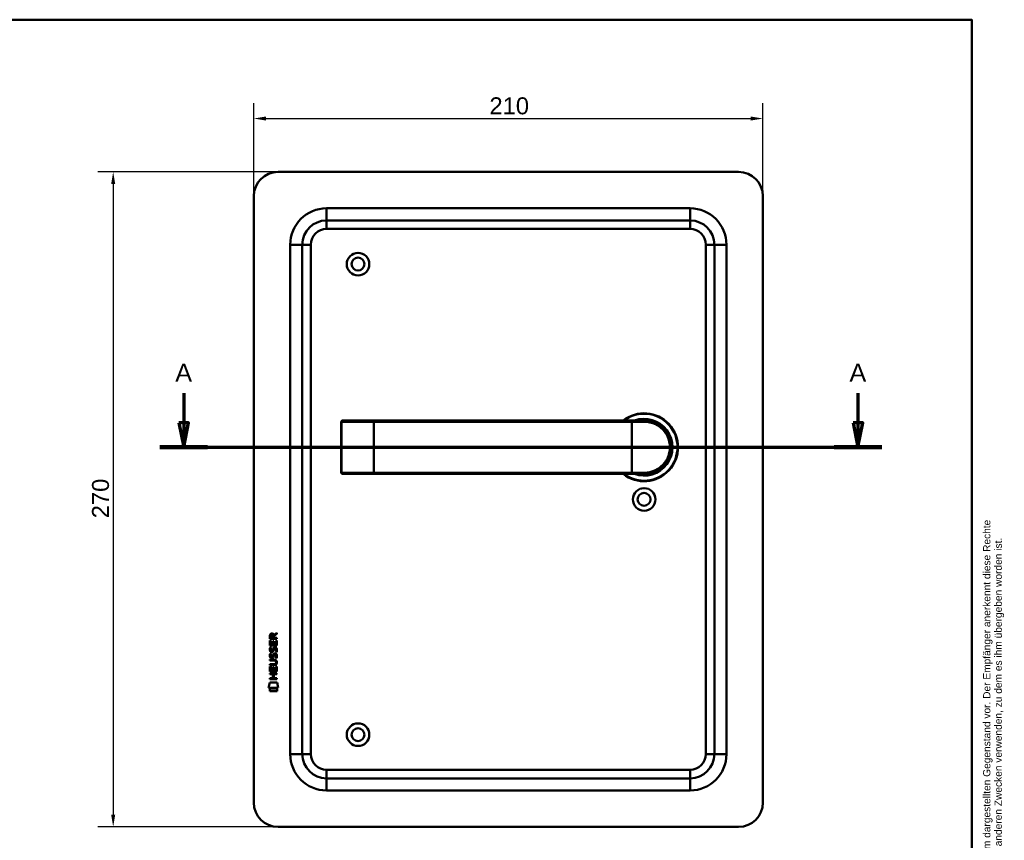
# Model space of a CAD drawing. Header units: millimetres. Extents: x 20 to 833, y 20 to 574.
# Tile 4 of 4: x 427 to 833, y 236 to 574. Entities that reach past the tile are written whole.
import ezdxf
from ezdxf.enums import TextEntityAlignment as Align

# ---------------------------------------------------------------- set-up
doc = ezdxf.new("R2010")
doc.units = ezdxf.units.MM
doc.header["$LTSCALE"] = 2
for name, color, linetype, lineweight in [('Bemaßungen(DIN)', 7, 'Continuous', 25), ('Schnittansichtslinien(DIN)', 7, 'Continuous', 70), ('Sichtbare Kanten(DIN)', 7, 'Continuous', 50), ('Sichtbare tangentiale Kanten(DIN)', 7, 'Continuous', 50), ('Skizziergeometrie(DIN)', 7, 'Continuous', 50), ('Skizzierlinie(DIN)', 7, 'Continuous', 25), ('Symbole(DIN)', 7, 'Continuous', 25)]:
    doc.layers.add(name, color=color, linetype=linetype, lineweight=lineweight)
doc.styles.add('Aktuell-DIN', font='arial.ttf')
doc.styles.add('Aktuell-DINGroßer Text', font='arial.ttf')
doc.styles.add('STANDARD-DIN~0', font='arial.ttf')
doc.styles.add('Textstil10', font='arial.ttf')
doc.styles.add('Textstil41', font='arial.ttf', dxfattribs={"width": 0.8})
doc.styles.add('Textstil83', font='arial.ttf', dxfattribs={"width": 0.8})
doc.dimstyles.new('CAD-LAN', dxfattribs={"dimscale": 2, "dimtxt": 3.5, "dimasz": 2.5, "dimexe": 3.175, "dimexo": 0, "dimgap": 0.8, "dimtad": 1, "dimrnd": 1e-08, "dimtxsty": 'STANDARD-DIN~0', "dimcen": 0.09, "dimdle": 10, "dimclrd": 250, "dimclre": 250, "dimclrt": 250, "dimadec": 0, "dimazin": 2, "dimtfac": 1, "dimtmove": 0, "dimatfit": 3, "dimfxl": 1, "dimtolj": 1, "dimtzin": 0, "dimlwd": 25, "dimlwe": 25, "dimarcsym": 0})

# ---------------------------------------------------------------- blocks, each defined once
blk = doc.blocks.new('Ränder Standardrahmen')
at = {"layer": 'Skizziergeometrie(DIN)', "flags": 128}
blk.add_lwpolyline([(10, 10), (10, 287), (410, 287), (410, 10), (10, 10)], dxfattribs=at)
blk = doc.blocks.new('Schriftfelder Heusser')
at = {"layer": 'Skizziergeometrie(DIN)'}
for p, q in [((101, 229.92), (101, 236.92)), ((101, 236.92), (291, 236.92)), ((111, 229.92), (111, 236.92)), ((123, 229.92), (123, 236.92)), ((232, 229.92), (232, 236.92)), ((256, 229.92), (256, 236.92)), ((291, 236.92), (291, 229.92)), ((101, 191.42), (101, 229.92)), ((101, 229.92), (291, 229.92)), ((111, 229.92), (111, 221.42)), ((123, 229.92), (123, 221.42)), ((232, 229.92), (232, 221.42)), ((256, 229.92), (256, 221.42)), ((291, 229.92), (291, 191.42)), ((101, 221.42), (291, 221.42)), ((150, 221.42), (150, 204.42)), ((198.85, 221.42), (198.85, 204.42)), ((216.35, 221.42), (216.35, 204.42)), ((238.35, 221.42), (238.35, 204.42)), ((278, 221.42), (278, 191.42)), ((278, 208.67), (291, 208.67)), ((101, 204.42), (291, 204.42)), ((142, 204.42), (142, 191.42)), ((236, 204.42), (236, 191.42)), ((278, 200.17), (291, 200.17)), ((291, 191.42), (101, 191.42))]:
    blk.add_line(p, q, dxfattribs=at)
at = {"layer": 'Skizzierlinie(DIN)'}
for p, q in [((113.5, 221.42), (113.5, 204.42)), ((118, 221.42), (118, 204.42)), ((162.35, 221.42), (162.35, 204.42)), ((166.85, 221.42), (166.85, 204.42)), ((113.5, 217.17), (150, 217.17)), ((162.35, 217.17), (278, 217.17)), ((113.5, 212.92), (150, 212.92)), ((162.35, 212.92), (278, 212.92)), ((113.5, 208.67), (150, 208.67)), ((162.35, 208.67), (278, 208.67))]:
    blk.add_line(p, q, dxfattribs=at)
for centre in [(115.75, 219.25), (164.6, 219.25), (115.75, 215.04), (164.6, 215.04), (115.75, 210.79), (164.6, 210.79), (115.75, 206.54), (164.6, 206.54)]:
    blk.add_circle(centre, 1.75, dxfattribs=at)
at = {"layer": 'Symbole(DIN)', "color": 7, "insert": (293.33, 191.7), "char_height": 1.5, "width": 182.3003, "attachment_point": 1, "rotation": 90, "line_spacing_factor": 0.944221, "style": 'Aktuell-DIN'}
blk.add_mtext('\\fArial|b0|i0;\\H1.5000;Die Schlossfabrik Heusser AG ist Eigentümerin dieses Dokumentes und behält sich alle Rechte an diesem und dem dargestellten Gegenstand vor. Der Empfänger anerkennt diese Rechte\\Pund wird das Dokument nicht ohne schriftliche Ermächtigung der Eigentümerin Dritten zugänglich machen oder zu anderen Zwecken verwenden, zu dem es ihm übergeben worden ist.\\P ', dxfattribs=at)
at = {"layer": 'Symbole(DIN)', "color": 179, "true_color": 0x262659, "style": 'Aktuell-DIN'}
for s, insert, char_height, attachment_point in [('Pos.', (106, 227), 2.489, 2), ('Menge', (117, 227), 2.489, 2), ('Benennung', (125.81, 225.38), 2.489, 4), ('B-Nummer', (234.74, 225.62), 2.489, 4), ('Material', (265.02, 225.62), 2.489, 5), ('\\fArial|b0|i0;a', (115.81, 219.53), 2, 5), ('\\fArial|b0|i0;e', (164.54, 219.53), 2, 5), ('\\fArial|b0|i0;Gezeichnet', (200.05, 219.23), 2, 4), ('\\fArial|b0|i0;b', (115.75, 215), 2, 5), ('\\fArial|b0|i0;f', (164.55, 215.06), 2, 5), ('\\fArial|b0|i0;Freigegeben', (199.92, 216), 2, 1), ('\\fArial|b0|i0;c', (115.75, 211.01), 2, 5), ('\\fArial|b0|i0;g', (164.63, 211.05), 2, 5), ('\\fArial|b0|i0;Projekt', (200, 211.98), 2, 1), ('\\fArial|b0|i0;d', (115.76, 206.55), 2, 5), ('\\fArial|b0|i0;h', (164.55, 206.57), 2, 5), ('\\fArial|b0|i0;CAD-Nr.', (200, 207.5), 2, 1), ('\\fArial|b0|i0;\\H2.0000;Massstab', (284.39, 206.37), 2, 5), ('\\fArial|b0|i0;\\H2.0000;Baugruppe', (143.1, 203.73), 2, 1), ('\\fArial|b0|i0;Zeichnungs-Nr.', (237, 203.5), 2, 1), ('\\fArial|b0|i0;\\H2.5000;4853 Murgenthal', (113.33, 192.46), 2.5, 7)]:
    blk.add_mtext(s, dxfattribs=dict(at, insert=insert, char_height=char_height, attachment_point=attachment_point))
at = {"layer": 'Symbole(DIN)', "color": 179, "true_color": 0x262659, "attachment_point": 5, "style": 'Aktuell-DIN'}
for s, insert, char_height, width in [('Änd.', (107.21, 213), 2.489, 12.3494), ('Änd.', (156.12, 212.76), 2.489, 12.3494), ('\\fArial|b0|i0;Änderung', (284.51, 202.33), 2, 12.1143)]:
    blk.add_mtext(s, dxfattribs=dict(at, insert=insert, char_height=char_height, width=width))
at = {"layer": 'Symbole(DIN)', "color": 7, "insert": (143.1, 196.62), "char_height": 4.5, "width": 90.18, "attachment_point": 4, "style": 'Aktuell-DIN'}
blk.add_mtext('\\fArial|b0|i0;\\W0.90;\\H4.5000;Heusser-Muschel Serie 6', dxfattribs=at)
at = {"layer": 'Symbole(DIN)', "color": 179, "true_color": 0x262659, "style": 'Textstil10'}
blk.add_attdef('ERSTELLUNGSDATUM_001', (217.04, 218.29), '', height=2, dxfattribs=at)
at = {"layer": 'Symbole(DIN)', "color": 179, "true_color": 0x262659}
for tag, height, style, p in [('AUTOR', 2.49, 'Aktuell-DIN', (240.03, 219.26)), ('KONTROLLDATUM', 2, 'Textstil10', (217.42, 215.04)), ('KONTROLLIERT_VON', 2, 'Textstil10', (239.98, 215.05))]:
    blk.add_attdef(tag, text='', height=height, dxfattribs=dict(at, style=style)).set_placement(p, align=Align.MIDDLE_LEFT)
at = {"layer": 'Symbole(DIN)', "color": 7, "style": 'Textstil83', "width": 0.8}
blk.add_attdef('Anfänglicher_Ansichtsmaßstab_001', (281.57, 213.34), '', height=2.3, dxfattribs=at)
at = {"layer": 'Symbole(DIN)', "color": 179, "true_color": 0x262659, "style": 'Textstil10'}
blk.add_attdef('PROJEKT', text='', height=2, dxfattribs=at).set_placement((217.77, 209.72), align=Align.BOTTOM_LEFT)
at = {"layer": 'Symbole(DIN)', "color": 7, "style": 'Textstil41', "width": 0.8}
blk.add_attdef('STATUS', text='', height=5, dxfattribs=at).set_placement((284.53, 195.86), align=Align.MIDDLE_CENTER)
blk = doc.blocks.new('*D19')
at = {"layer": 'Bemaßungen(DIN)', "color": 250, "linetype": 'Continuous', "lineweight": 25, "true_color": 0x3f3f3f, "transparency": 16777216}
for p, q in [((523.81, 501.25), (523.81, 539.6)), ((733.81, 501.25), (733.81, 539.6)), ((528.81, 533.25), (728.81, 533.25))]:
    blk.add_line(p, q, dxfattribs=at)
at = {"layer": 'Bemaßungen(DIN)', "color": 250, "linetype": 'Continuous', "true_color": 0x3f3f3f, "transparency": 16777216}
for points in [[(528.81, 534.08), (528.81, 532.42), (523.81, 533.25)], [(728.81, 534.08), (728.81, 532.42), (733.81, 533.25)]]:
    blk.add_solid(points, dxfattribs=at)
at = {"layer": 'Defpoints', "color": 0, "linetype": 'Continuous', "transparency": 16777216}
for p in [(733.81, 533.25), (523.81, 501.25), (733.81, 501.25)]:
    blk.add_point(p, dxfattribs=at)
at = {"layer": 'Bemaßungen(DIN)', "color": 250, "linetype": 'Continuous', "lineweight": 25, "true_color": 0x3f3f3f, "transparency": 16777216, "insert": (621.03, 542), "char_height": 7, "attachment_point": 1, "style": 'STANDARD-DIN~0'}
blk.add_mtext('\\A1;210', dxfattribs=at)
blk = doc.blocks.new('*D20')
at = {"layer": 'Bemaßungen(DIN)', "color": 250, "linetype": 'Continuous', "lineweight": 25, "true_color": 0x3f3f3f, "transparency": 16777216}
for p, q in [((533.81, 511.25), (459.46, 511.25)), ((465.81, 506.25), (465.81, 246.25)), ((533.81, 241.25), (459.46, 241.25))]:
    blk.add_line(p, q, dxfattribs=at)
at = {"layer": 'Bemaßungen(DIN)', "color": 250, "linetype": 'Continuous', "true_color": 0x3f3f3f, "transparency": 16777216}
for points in [[(464.97, 506.25), (466.64, 506.25), (465.81, 511.25)], [(464.97, 246.25), (466.64, 246.25), (465.81, 241.25)]]:
    blk.add_solid(points, dxfattribs=at)
at = {"layer": 'Defpoints', "color": 0, "linetype": 'Continuous', "transparency": 16777216}
for p in [(533.81, 511.25), (465.81, 241.25), (533.81, 241.25)]:
    blk.add_point(p, dxfattribs=at)
at = {"layer": 'Bemaßungen(DIN)', "color": 250, "linetype": 'Continuous', "lineweight": 25, "true_color": 0x3f3f3f, "transparency": 16777216, "insert": (457.06, 368.47), "char_height": 7, "attachment_point": 1, "rotation": 90, "style": 'STANDARD-DIN~0'}
blk.add_mtext('\\A1;270', dxfattribs=at)
blk = doc.blocks.new('2DTransSchnitt0')
at = {"layer": 'Schnittansichtslinien(DIN)', "linetype": 'Continuous'}
for p, q in [((247.45, 210.02), (247.45, 203.88)), ((386.51, 210.02), (386.51, 203.88)), ((246.45, 203.88), (247.45, 198.88)), ((248.45, 203.88), (246.45, 203.88)), ((247.45, 203.88), (247.45, 198.88)), ((247.45, 198.88), (248.45, 203.88)), ((385.51, 203.88), (386.51, 198.88)), ((387.51, 203.88), (385.51, 203.88)), ((386.51, 203.88), (386.51, 198.88)), ((386.51, 198.88), (387.51, 203.88)), ((242.53, 198.88), (391.44, 198.88))]:
    blk.add_line(p, q, dxfattribs=at)
at = {"layer": 'Schnittansichtslinien(DIN)', "linetype": 'Continuous', "lineweight": 140}
for p, q in [((242.53, 198.88), (252.38, 198.88)), ((381.59, 198.88), (391.44, 198.88))]:
    blk.add_line(p, q, dxfattribs=at)
at = {"layer": 'Schnittansichtslinien(DIN)', "linetype": 'Continuous', "flags": 128}
for points in [[(246.45, 203.88), (247.45, 198.88), (248.45, 203.88), (246.45, 203.88)], [(385.51, 203.88), (386.51, 198.88), (387.51, 203.88), (385.51, 203.88)]]:
    blk.add_lwpolyline(points, dxfattribs=at)
at = {"layer": 'Schnittansichtslinien(DIN)'}
for points in [[(246.45, 203.88), (247.45, 198.88), (248.45, 203.88), (246.45, 203.88)], [(385.51, 203.88), (386.51, 198.88), (387.51, 203.88), (385.51, 203.88)]]:
    blk.add_solid(points, dxfattribs=at)
at = {"layer": 'Schnittansichtslinien(DIN)', "char_height": 3.73, "attachment_point": 7, "style": 'Aktuell-DINGroßer Text'}
for insert in [(245.7, 212.38), (384.76, 212.38)]:
    blk.add_mtext('A', dxfattribs=dict(at, insert=insert))

msp = doc.modelspace()

# ---------------------------------------------------------------- linework, layer by layer
at = {"layer": 'Sichtbare Kanten(DIN)'}
for p, q in [((723.808, 511.25), (533.808, 511.25)), ((523.808, 501.25), (523.808, 251.25)), ((733.808, 251.25), (733.808, 501.25)), ((703.808, 491.25), (553.808, 491.25)), ((543.808, 481.25), (543.808, 271.25)), ((713.808, 271.25), (713.808, 481.25)), ((559.915, 408.25), (559.915, 387.25)), ((560.415, 408.75), (560.434, 408.75)), ((573.308, 408.75), (560.434, 408.75)), ((679.808, 408.75), (573.308, 408.75)), ((679.808, 408.75), (684.808, 408.75)), ((560.434, 386.75), (560.415, 386.75)), ((560.434, 386.75), (573.308, 386.75)), ((573.308, 386.75), (679.808, 386.75)), ((684.808, 386.75), (679.808, 386.75)), ((685.425, 386.768), (685.425, 386.768)), ((532.134, 320.401), (533.33, 321.191)), ((533.33, 321.191), (533.329, 320.757)), ((530.467, 316.041), (530.469, 318.045)), ((530.469, 318.771), (530.472, 320.085)), ((533.328, 318.769), (530.469, 318.771)), ((530.469, 318.045), (530.817, 318.045)), ((530.817, 318.045), (530.816, 316.418)), ((530.82, 320.041), (530.819, 319.153)), ((530.819, 319.153), (531.837, 319.152)), ((531.71, 316.417), (531.712, 317.864)), ((531.712, 317.864), (532.06, 317.864)), ((531.837, 319.152), (531.838, 320.04)), ((532.06, 317.864), (532.059, 316.417)), ((532.187, 320.002), (532.186, 319.151)), ((532.186, 319.151), (533.328, 319.151)), ((533.329, 320.757), (532.187, 320.002)), ((532.978, 316.416), (532.979, 318.063)), ((532.979, 318.063), (533.327, 318.063)), ((533.327, 318.063), (533.326, 316.039)), ((533.328, 319.151), (533.328, 318.769)), ((533.326, 316.039), (530.467, 316.041)), ((530.639, 315.267), (530.978, 315.167)), ((530.816, 316.418), (531.71, 316.417)), ((530.835, 313.936), (530.842, 313.918)), ((531.519, 313.838), (531.53, 313.855)), ((532.059, 316.417), (532.978, 316.416)), ((532.567, 314.964), (532.556, 314.964)), ((530.462, 309.814), (530.462, 310.19)), ((530.462, 310.19), (532.108, 310.189)), ((532.132, 309.812), (530.462, 309.814)), ((530.637, 312.721), (530.976, 312.62)), ((530.833, 311.389), (530.84, 311.372)), ((531.517, 311.291), (531.528, 311.308)), ((532.565, 312.418), (532.554, 312.418)), ((533.012, 309.027), (533.012, 309.037)), ((530.459, 305.303), (530.46, 307.308)), ((533.317, 305.301), (530.459, 305.303)), ((530.46, 307.308), (530.809, 307.307)), ((530.461, 307.879), (530.461, 308.256)), ((530.461, 308.256), (532.131, 308.254)), ((532.106, 307.877), (530.461, 307.879)), ((530.809, 307.307), (530.807, 305.68)), ((530.807, 305.68), (531.702, 305.679)), ((531.702, 305.679), (531.703, 307.126)), ((531.703, 307.126), (532.052, 307.126)), ((532.052, 307.126), (532.05, 305.679)), ((532.05, 305.679), (532.969, 305.678)), ((532.969, 305.678), (532.97, 307.326)), ((532.97, 307.326), (533.319, 307.325)), ((533.319, 307.325), (533.317, 305.301)), ((529.924, 298.621), (530.383, 300.754)), ((530.383, 300.754), (533.389, 300.751)), ((530.455, 302.575), (531.698, 302.574)), ((530.455, 302.198), (530.455, 302.575)), ((533.313, 302.196), (530.455, 302.198)), ((530.456, 304.133), (530.457, 304.51)), ((531.699, 304.132), (530.456, 304.133)), ((530.457, 304.51), (533.315, 304.508)), ((531.698, 302.574), (531.699, 304.132)), ((532.056, 304.132), (532.054, 302.574)), ((532.054, 302.574), (533.314, 302.573)), ((533.315, 304.131), (532.056, 304.132)), ((533.314, 302.573), (533.313, 302.196)), ((533.315, 304.508), (533.315, 304.131)), ((533.389, 300.751), (533.839, 298.618)), ((533.839, 298.618), (529.924, 298.621)), ((530.382, 297.193), (530.383, 298.335)), ((533.379, 297.191), (530.382, 297.193)), ((530.383, 298.335), (533.38, 298.333)), ((533.38, 298.333), (533.379, 297.191)), ((553.808, 261.25), (703.808, 261.25)), ((533.808, 241.25), (723.808, 241.25))]:
    msp.add_line(p, q, dxfattribs=at)
for centre, radius in [((566.808, 473.25), 4.65), ((566.808, 473.25), 2.65), ((684.808, 376.25), 4.65), ((684.808, 376.25), 2.65), ((566.808, 279.25), 4.65), ((566.808, 279.25), 2.65)]:
    msp.add_circle(centre, radius, dxfattribs=at)
for centre, radius, start, end in [((533.808, 501.25), 10, 90, 180), ((723.808, 501.25), 10, 0, 90), ((553.808, 481.25), 10, 90, 180), ((703.808, 481.25), 10, 0, 90), ((684.808, 397.75), 14, 231.78679, 128.21321), ((684.808, 397.75), 13.8, 232.8542, 127.1458), ((560.415, 408.25), 0.5, 90, 180), ((684.808, 397.75), 11.7, 250.08028, 109.91972), ((684.808, 397.75), 11.6, 251.49137, 108.50863), ((684.808, 397.75), 11.5, 253.04257, 106.95743), ((684.808, 397.75), 11.3, 256.76803, 103.23197), ((560.415, 387.25), 0.5, 180, 270), ((687.04, 387.642), 0.85, 240.53186, 240.67321), ((687.04, 387.642), 0.85, 324.22686, 324.41042), ((697.131, 385.052), 8.678, 163.58861, 163.59762), ((697.131, 385.052), 8.678, 159.58563, 159.5881), ((553.808, 271.25), 10, 180, 270), ((703.808, 271.25), 10, 270, 0), ((533.808, 251.25), 10, 180, 270), ((723.808, 251.25), 10, 270, 0)]:
    msp.add_arc(centre, radius, start, end, dxfattribs=at)
for centre, major_axis, ratio, start_param, end_param in [((530.606, 319.187), (-1.242, -1.64), 0.5994938, 2.7365723, 3.5673799), ((531.999, 319.268), (-0.976, 1.274), 0.5180415, 5.9043613, 6.8771057), ((532.101, 317.046), (1.103, 3.296), 0.2312948, 2.8124619, 2.8734213), ((531.581, 314.73), (0.574, 1.004), 0.5438409, 2.7534304, 3.2137241), ((531.461, 313.862), (0.098, 0.139), 0.3641716, 4.4844927, 4.7925708), ((531.908, 313.277), (0.839, 1.642), 0.4591024, 5.9761877, 6.4975755), ((532.185, 314.747), (1.192, 3.54), 0.2215161, 2.8263053, 2.8854462), ((531.586, 312.192), (0.583, 1.012), 0.541605, 2.7569093, 3.2147406), ((531.459, 311.316), (0.098, 0.139), 0.3641716, 4.4844927, 4.7925708), ((528.291, 312.559), (4.808, -4.323), 0.3742014, 5.888113, 6.6064523), ((528.287, 305.515), (4.814, 4.313), 0.3742661, 5.9599282, 6.6783921), ((509.579, 328.864), (23.266, -20.361), 0.1371339, 6.127502, 6.402435), ((531.907, 310.733), (0.838, 1.64), 0.4594521, 5.9760112, 6.497704)]:
    msp.add_ellipse(centre, major_axis=major_axis, ratio=ratio, start_param=start_param, end_param=end_param, dxfattribs=at)
for points, knots in [([(684.808, 386.75), (686.465, 386.75), (688.108, 387.13), (689.581, 387.84), (691.054, 388.549), (692.358, 389.584), (693.383, 390.86), (694.408, 392.136), (695.151, 393.655), (695.526, 395.273), (695.9, 396.891), (695.899, 398.611), (695.525, 400.229), (695.151, 401.846), (694.409, 403.364), (693.383, 404.64), (692.358, 405.916), (691.054, 406.952), (689.581, 407.661), (688.108, 408.37), (686.465, 408.75), (684.808, 408.75)], [-3.3432814, -3.3432814, -3.3432814, -3.3432814, -2.8656698, -2.8656698, -2.8656698, -2.3880581, -2.3880581, -2.3880581, -1.9104465, -1.9104465, -1.9104465, -1.4328349, -1.4328349, -1.4328349, -0.9552233, -0.9552233, -0.9552233, -0.4776116, -0.4776116, -0.4776116, 0, 0, 0, 0]), ([(533.012, 309.037), (533.012, 309.083), (533.009, 309.13), (532.993, 309.266), (532.971, 309.353), (532.896, 309.504), (532.85, 309.565), (532.73, 309.671), (532.659, 309.711), (532.442, 309.795), (532.282, 309.812), (532.132, 309.812)], [0, 0, 0, 0, 0.01400423, 0.01400423, 0.0408947, 0.0408947, 0.06439039, 0.06439039, 0.08887549, 0.08887549, 0.13413559, 0.13413559, 0.13413559, 0.13413559])]:
    msp.add_open_spline(points, degree=3, knots=knots, dxfattribs=at)
for points in [[(530.472, 320.085), (530.486, 320.526), (530.718, 320.988), (531.331, 320.988)], [(531.838, 320.04), (531.838, 320.313), (531.751, 320.638), (531.335, 320.639)], [(530.515, 313.789), (530.425, 314.029), (530.396, 314.263), (530.438, 314.591)], [(530.438, 314.591), (530.456, 314.73), (530.497, 314.937), (530.568, 315.11)], [(531.075, 313.328), (530.851, 313.361), (530.622, 313.506), (530.515, 313.789)], [(530.568, 315.11), (530.587, 315.16), (530.639, 315.267), (530.639, 315.267)], [(530.823, 314.702), (530.759, 314.45), (530.752, 314.226), (530.811, 314.01)], [(530.978, 315.167), (530.978, 315.167), (530.858, 314.84), (530.823, 314.702)], [(531.047, 313.706), (531.194, 313.646), (531.383, 313.681), (531.488, 313.796)], [(531.229, 313.315), (531.129, 313.317), (531.108, 313.323), (531.075, 313.328)], [(531.857, 313.68), (531.742, 313.47), (531.547, 313.311), (531.229, 313.315)], [(531.53, 313.855), (531.599, 313.964), (531.656, 314.128), (531.711, 314.373)], [(531.711, 314.373), (531.795, 314.741), (531.897, 314.952), (532.038, 315.12)], [(532.05, 314.223), (531.995, 313.983), (531.933, 313.818), (531.857, 313.68)], [(532.036, 312.573), (532.129, 312.683), (532.259, 312.756), (532.439, 312.78)], [(532.038, 315.12), (532.131, 315.23), (532.261, 315.302), (532.441, 315.326)], [(532.099, 314.421), (532.091, 314.391), (532.051, 314.225), (532.05, 314.223)], [(532.285, 314.846), (532.214, 314.758), (532.153, 314.619), (532.099, 314.421)], [(532.556, 314.964), (532.434, 314.964), (532.359, 314.932), (532.285, 314.846)], [(532.439, 312.78), (532.726, 312.818), (533.009, 312.718), (533.203, 312.401)], [(532.441, 315.326), (532.728, 315.365), (533.011, 315.264), (533.205, 314.948)], [(532.759, 313.381), (532.76, 313.381), (532.914, 313.635), (532.973, 313.92)], [(533.128, 313.295), (533.108, 313.299), (532.76, 313.381), (532.759, 313.381)], [(532.973, 313.92), (533.042, 314.253), (533.042, 314.529), (532.936, 314.727)], [(533.353, 314.013), (533.323, 313.682), (533.165, 313.352), (533.128, 313.295)], [(533.205, 314.948), (533.315, 314.767), (533.368, 314.548), (533.368, 314.279)], [(533.368, 314.279), (533.368, 314.194), (533.361, 314.108), (533.353, 314.013)], [(530.513, 311.242), (530.423, 311.483), (530.394, 311.716), (530.436, 312.044)], [(530.436, 312.044), (530.454, 312.184), (530.495, 312.391), (530.566, 312.564)], [(531.073, 310.782), (530.849, 310.814), (530.62, 310.96), (530.513, 311.242)], [(530.566, 312.564), (530.585, 312.613), (530.637, 312.721), (530.637, 312.721)], [(530.821, 312.156), (530.756, 311.903), (530.75, 311.679), (530.809, 311.463)], [(530.976, 312.62), (530.975, 312.62), (530.856, 312.294), (530.821, 312.156)], [(531.045, 311.159), (531.192, 311.099), (531.381, 311.135), (531.486, 311.249)], [(531.227, 310.769), (531.127, 310.77), (531.106, 310.777), (531.073, 310.782)], [(531.855, 311.133), (531.74, 310.924), (531.545, 310.765), (531.227, 310.769)], [(531.528, 311.308), (531.597, 311.418), (531.654, 311.581), (531.709, 311.826)], [(531.709, 311.826), (531.793, 312.194), (531.895, 312.406), (532.036, 312.573)], [(532.048, 311.676), (531.993, 311.436), (531.931, 311.271), (531.855, 311.133)], [(532.097, 311.875), (532.089, 311.845), (532.049, 311.678), (532.048, 311.676)], [(532.283, 312.3), (532.212, 312.211), (532.151, 312.073), (532.097, 311.875)], [(532.554, 312.418), (532.432, 312.418), (532.357, 312.385), (532.283, 312.3)], [(532.757, 310.835), (532.758, 310.835), (532.912, 311.089), (532.971, 311.374)], [(533.126, 310.748), (533.106, 310.753), (532.758, 310.835), (532.757, 310.835)], [(532.971, 311.374), (533.04, 311.707), (533.04, 311.983), (532.934, 312.18)], [(533.351, 311.466), (533.321, 311.135), (533.163, 310.806), (533.126, 310.748)], [(533.203, 312.401), (533.313, 312.221), (533.366, 312.002), (533.366, 311.732)], [(533.366, 311.732), (533.366, 311.647), (533.359, 311.561), (533.351, 311.466)]]:
    msp.add_open_spline(points, degree=3, dxfattribs=at)
at = {"layer": 'Sichtbare tangentiale Kanten(DIN)'}
for p, q in [((553.808, 496.25), (553.808, 491.25)), ((553.808, 496.25), (703.808, 496.25)), ((703.808, 496.25), (703.808, 491.25)), ((553.808, 487.75), (553.808, 491.25)), ((703.808, 487.75), (553.808, 487.75)), ((703.808, 487.75), (703.808, 491.25)), ((538.808, 481.25), (543.808, 481.25)), ((538.808, 271.25), (538.808, 481.25)), ((547.308, 481.25), (543.808, 481.25)), ((547.308, 481.25), (547.308, 271.25)), ((710.308, 481.25), (713.808, 481.25)), ((710.308, 271.25), (710.308, 481.25)), ((718.808, 481.25), (713.808, 481.25)), ((718.808, 481.25), (718.808, 271.25)), ((559.953, 408.25), (559.915, 408.25)), ((559.953, 387.25), (559.953, 408.25)), ((559.953, 408.25), (573.308, 408.25)), ((573.308, 408.75), (573.308, 408.25)), ((573.308, 408.25), (679.808, 408.25)), ((573.308, 408.25), (573.308, 387.25)), ((679.808, 408.75), (679.808, 408.25)), ((679.808, 408.25), (679.808, 387.25)), ((684.865, 408.25), (679.808, 408.25)), ((559.915, 387.25), (559.953, 387.25)), ((573.308, 387.25), (559.953, 387.25)), ((679.808, 387.25), (573.308, 387.25)), ((573.308, 386.75), (573.308, 387.25)), ((679.808, 387.25), (684.865, 387.25)), ((679.808, 386.75), (679.808, 387.25)), ((538.808, 271.25), (543.808, 271.25)), ((547.308, 271.25), (543.808, 271.25)), ((710.308, 271.25), (713.808, 271.25)), ((718.808, 271.25), (713.808, 271.25)), ((553.808, 261.25), (553.808, 264.75)), ((553.808, 264.75), (703.808, 264.75)), ((703.808, 264.75), (703.808, 261.25)), ((553.808, 261.25), (553.808, 256.25)), ((703.808, 256.25), (703.808, 261.25)), ((703.808, 256.25), (553.808, 256.25))]:
    msp.add_line(p, q, dxfattribs=at)
for centre, radius, start, end in [((553.808, 481.25), 15, 90, 180), ((703.808, 481.25), 15, 0, 90), ((553.808, 481.25), 6.5, 90, 180), ((703.808, 481.25), 6.5, 0, 90), ((553.808, 271.25), 15, 180, 270), ((553.808, 271.25), 6.5, 180, 270), ((703.808, 271.25), 6.5, 270, 0), ((703.808, 271.25), 15, 270, 0)]:
    msp.add_arc(centre, radius, start, end, dxfattribs=at)
for centre, major_axis, ratio, start_param, end_param in [((560.434, 408.25), (0, 0.5), 0.9612617, 0, 1.5707963), ((684.808, 408.25), (0, 0.5), 0.1145038, 4.712389, 6.2831853), ((560.434, 387.25), (0, -0.5), 0.9612617, 4.712389, 6.2831853), ((684.808, 387.25), (0, -0.5), 0.1145038, 0, 1.5707963)]:
    msp.add_ellipse(centre, major_axis=major_axis, ratio=ratio, start_param=start_param, end_param=end_param, dxfattribs=at)
msp.add_open_spline([(684.865, 408.25), (686.465, 408.25), (688.051, 407.886), (689.474, 407.21), (690.896, 406.534), (692.155, 405.545), (693.145, 404.327), (694.134, 403.109), (694.855, 401.661), (695.215, 400.117), (695.574, 398.572), (695.573, 396.931), (695.213, 395.386), (694.853, 393.841), (694.133, 392.392), (693.144, 391.173), (692.155, 389.955), (690.895, 388.967), (689.473, 388.291), (688.051, 387.614), (686.465, 387.25), (684.865, 387.25)], degree=3, knots=[0, 0, 0, 0, 0.4776116, 0.4776116, 0.4776116, 0.9552233, 0.9552233, 0.9552233, 1.4328349, 1.4328349, 1.4328349, 1.9104465, 1.9104465, 1.9104465, 2.3880581, 2.3880581, 2.3880581, 2.8656698, 2.8656698, 2.8656698, 3.3432814, 3.3432814, 3.3432814, 3.3432814], dxfattribs=at)

# ---------------------------------------------------------------- block references
at = {"xscale": 2, "yscale": 2, "zscale": 2}
msp.add_blockref('Ränder Standardrahmen', (0, 0), dxfattribs=at)
msp.add_blockref('Schriftfelder Heusser', (238, -362.833), dxfattribs=at).add_auto_attribs({'ERSTELLUNGSDATUM_001': '18.12.2020', 'Anfänglicher_Ansichtsmaßstab_001': '1 : 2'})
at = {"layer": 'Schnittansichtslinien(DIN)', "xscale": 2, "yscale": 2, "zscale": 2}
msp.add_blockref('2DTransSchnitt0', (0, 0), dxfattribs=at)

# ---------------------------------------------------------------- dimensions: what is measured, and where the dimension line sits
at = {"layer": 'Bemaßungen(DIN)', "color": 250, "linetype": 'Continuous', "lineweight": 25, "true_color": 0x3f3f3f}
for base, p1, p2, angle, picture, middle in [((733.808, 533.25), (523.808, 501.25), (733.808, 501.25), 180, '*D19', (628.808, 533.25)), ((465.808, 241.25), (533.808, 511.25), (533.808, 241.25), 90, '*D20', (465.808, 376.25))]:
    dim = msp.add_linear_dim(base=base, p1=p1, p2=p2, angle=angle, dimstyle='CAD-LAN', override={"dimgap": 0.8, "dimdec": 2, "dimtol": 0, "dimlim": 0, "dimtp": 0, "dimtm": 0, "dimtdec": 2, "dimtofl": 0, "dimatfit": 1}, dxfattribs=at)
    dim.commit()
    dim.dimension.update_dxf_attribs({"geometry": picture, "text_midpoint": middle, "dimtype": 160})

doc.saveas('drawing.dxf')
